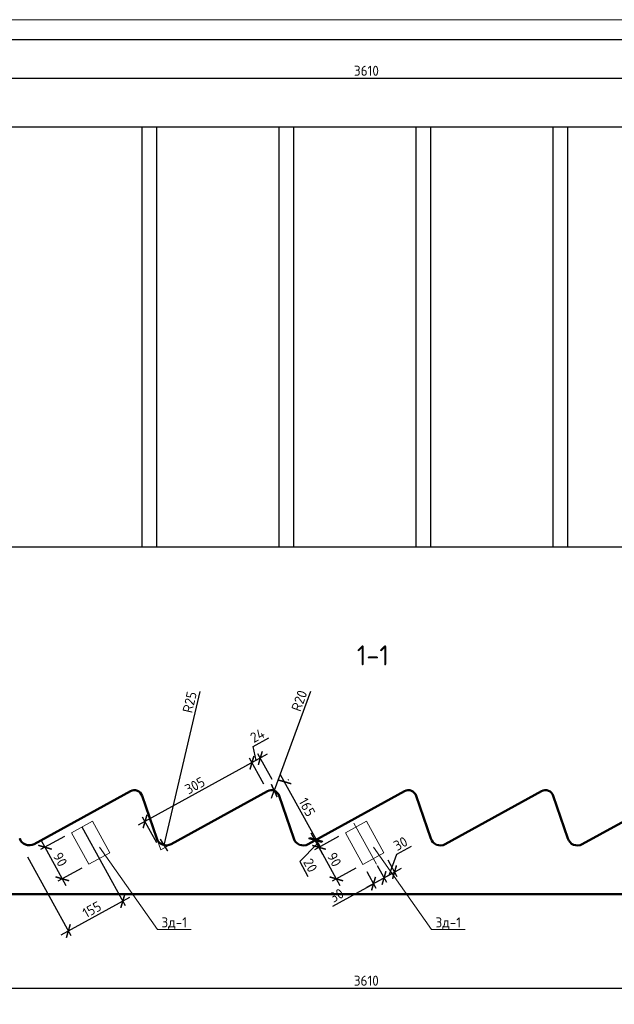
# Model space of a CAD drawing. Header units: millimetres. Extents: x 251864 to 617215, y -272865 to -46010.
# Tile 5 of 53: x 288052 to 302909, y -161052 to -136444. Entities that reach past the tile are written whole.
import ezdxf
from ezdxf import colors
from ezdxf.entities.mleader import LeaderData, LeaderLine
from ezdxf.enums import TextEntityAlignment as Align
from ezdxf.math import Vec2, Vec3

# ---------------------------------------------------------------- set-up
doc = ezdxf.new("R2010")
doc.units = ezdxf.units.MM
doc.layers.get('Defpoints').update_dxf_attribs({"color": 140})
for name, color, linetype, lineweight in [('Standard', 7, 'Continuous', 25), ('Размеры', 54, 'Continuous', 20), ('РАЗРЕЗЫ', 10, 'Continuous', 60), ('Символы 0.20', 1, 'Continuous', 20), ('Текст 5.00', 82, 'Continuous', 50), ('ТОНКИЕ', 7, 'Continuous', 9)]:
    doc.layers.add(name, color=color, linetype=linetype, lineweight=lineweight)
doc.layers.add('ТОЛСТЫЕ_ОСНОВНЫЕ', color=6, linetype='Continuous')
doc.styles.add('GOST-2.304_Type-B', font='GOST_Common.ttf')
doc.styles.add('ГОСТ', font='GOST_Common.ttf')
doc.dimstyles.new('СПДС', dxfattribs={"dimscale": 100, "dimtxt": 2.5, "dimasz": 2.5, "dimexe": 1.25, "dimexo": 2, "dimtad": 1, "dimdec": 0, "dimtxsty": 'ГОСТ', "dimblk": 'ARCHTICK', "dimcen": 2.5, "dimdle": 2, "dimadec": 0, "dimazin": 2, "dimtfac": 0.75, "dimtdec": 0, "dimtmove": 1, "dimatfit": 3, "dimfxl": 1, "dimtolj": 1, "dimarcsym": 1})

# ---------------------------------------------------------------- blocks, each defined once
blk = doc.blocks.new('НОВЫЙ')
at = {"layer": 'Standard', "color": 5, "linetype": 'Continuous', "lineweight": 50, "transparency": 33554687}
for p, q in [((378952.4, -473979.3), (382011.4, -472297.6)), ((380895.8, -472616.9), (381170.9, -472616.9)), ((380895.4, -472752), (380876.2, -472640.8)), ((380595.8, -472781.9), (380870.9, -472781.9)), ((380595.4, -472917), (380576.2, -472805.8)), ((380295.8, -472946.9), (380570.9, -472946.9)), ((380295.4, -473082), (380276.2, -472970.8)), ((379995.8, -473111.9), (380270.9, -473111.9)), ((379995.4, -473247), (379976.2, -473135.8)), ((379695.8, -473276.9), (379970.9, -473276.9))]:
    blk.add_line(p, q, dxfattribs=at)
for centre, radius, start, end in [((381170.9, -472591.9), 25, 270, 11.3099), ((380895.8, -472636.9), 20, 90, 191.3099), ((380870.9, -472756.9), 25, 270, 11.3099), ((380595.8, -472801.9), 20, 90, 191.3099), ((380570.9, -472921.9), 25, 270, 11.3099), ((380295.8, -472966.9), 20, 90, 191.3099), ((380270.9, -473086.9), 25, 270, 11.3099), ((379995.8, -473131.9), 20, 90, 191.3099), ((379970.9, -473251.9), 25, 270, 11.3099)]:
    blk.add_arc(centre, radius, start, end, dxfattribs=at)
blk = doc.blocks.new('*U668')
at = {"layer": 'ТОЛСТЫЕ_ОСНОВНЫЕ', "color": 6}
blk.add_lwpolyline([(20, 5), (589, 5), (589, 415), (20, 415)], close=True, dxfattribs=at)
at = {"layer": 'ТОНКИЕ'}
blk.add_lwpolyline([(0, 0), (594, 0), (594, 420), (0, 420)], close=True, dxfattribs=at)
blk = doc.blocks.new('_ArchTick')
at = {"color": 0, "linetype": 'ByBlock', "const_width": 0.15}
blk.add_lwpolyline([(-0.5, -0.5), (0.5, 0.5)], dxfattribs=at)
blk = doc.blocks.new('*D1100')
at = {"layer": 'Defpoints', "color": 0, "linetype": 'Continuous', "transparency": 16777216}
for p in [(294245, -155724), (291184, -156482), (291574, -157192)]:
    blk.add_point(p, dxfattribs=at)
at = {"layer": 'Размеры', "color": 0, "linetype": 'Continuous', "lineweight": -2, "transparency": 16777216}
for p, q in [((294030, -154917), (291009, -156578)), ((294149, -155548), (293795, -154904)), ((291478, -157016), (291124, -156372))]:
    blk.add_line(p, q, dxfattribs=at)
at = {"layer": 'Размеры', "color": 0, "linetype": 'Continuous', "lineweight": -2, "transparency": 16777216, "xscale": 250, "yscale": 250, "zscale": 250}
for p, rotation in [((293855, -155014), 28.79663397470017), ((291184, -156482), 208.7966339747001)]:
    blk.add_blockref('_ArchTick', p, dxfattribs=dict(at, rotation=rotation))
at = {"layer": 'Размеры', "color": 0, "linetype": 'Continuous', "lineweight": 0, "transparency": 16777216, "insert": (292429, -155583), "char_height": 250, "attachment_point": 5, "rotation": 28.7966, "style": 'ГОСТ'}
blk.add_mtext('\\A1;305', dxfattribs=at)
blk = doc.blocks.new('*D1101')
at = {"layer": 'Defpoints', "color": 0, "linetype": 'Continuous', "transparency": 16777216}
for p in [(294668, -155491), (294585, -155537), (295380, -156982)]:
    blk.add_point(p, dxfattribs=at)
at = {"layer": 'Размеры', "color": 0, "linetype": 'Continuous', "lineweight": -2, "transparency": 16777216}
for p, q in [((295559, -157112), (294572, -155316)), ((294761, -155440), (294778, -155431)), ((295555, -156886), (295572, -156877))]:
    blk.add_line(p, q, dxfattribs=at)
at = {"layer": 'Размеры', "color": 0, "linetype": 'Continuous', "lineweight": -2, "transparency": 16777216, "xscale": 250, "yscale": 250, "zscale": 250}
for p, rotation in [((294668, -155491), 118.7966339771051), ((295463, -156937), 298.7966339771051)]:
    blk.add_blockref('_ArchTick', p, dxfattribs=dict(at, rotation=rotation))
at = {"layer": 'Размеры', "color": 0, "linetype": 'Continuous', "lineweight": 0, "transparency": 16777216, "insert": (295230, -156124), "char_height": 250, "attachment_point": 5, "rotation": 298.7966, "style": 'ГОСТ'}
blk.add_mtext('\\A1;165', dxfattribs=at)
blk = doc.blocks.new('*D1102')
at = {"layer": 'Defpoints', "color": 0, "linetype": 'Continuous', "transparency": 16777216}
for p in [(294411, -155711), (294341, -155899)]:
    blk.add_point(p, dxfattribs=at)
at = {"layer": 'Размеры', "color": 0, "linetype": 'Continuous', "lineweight": -2, "transparency": 16777216}
for p in [(295321, -153238), (294341, -155899)]:
    blk.add_line(p, (294411, -155711), dxfattribs=at)
at = {"layer": 'Размеры', "color": 0, "linetype": 'Continuous', "lineweight": -2, "transparency": 16777216, "xscale": 250, "yscale": 250, "zscale": 250, "rotation": 249.7922093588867}
blk.add_blockref('_ArchTick', (294411, -155711), dxfattribs=at)
at = {"layer": 'Размеры', "color": 0, "linetype": 'Continuous', "lineweight": 0, "transparency": 16777216, "insert": (295037, -153466), "char_height": 250, "attachment_point": 5, "rotation": 69.7922, "style": 'ГОСТ'}
blk.add_mtext('\\A1;R20', dxfattribs=at)
blk = doc.blocks.new('*D1103')
at = {"layer": 'Defpoints', "color": 0, "linetype": 'Continuous', "transparency": 16777216}
for p in [(291714, -156830), (291657, -157073)]:
    blk.add_point(p, dxfattribs=at)
at = {"layer": 'Размеры', "color": 0, "linetype": 'Continuous', "lineweight": -2, "transparency": 16777216}
blk.add_line((292551, -153238), (291657, -157073), dxfattribs=at)
at = {"layer": 'Размеры', "color": 0, "linetype": 'Continuous', "lineweight": -2, "transparency": 16777216, "xscale": 250, "yscale": 250, "zscale": 250, "rotation": 256.8753138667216}
blk.add_blockref('_ArchTick', (291657, -157073), dxfattribs=at)
at = {"layer": 'Размеры', "color": 0, "linetype": 'Continuous', "lineweight": 0, "transparency": 16777216, "insert": (292298, -153500), "char_height": 250, "attachment_point": 5, "rotation": 76.8753, "style": 'ГОСТ'}
blk.add_mtext('\\A1;R25', dxfattribs=at)
blk = doc.blocks.new('*D1104')
at = {"layer": 'Defpoints', "color": 0, "linetype": 'Continuous', "transparency": 16777216}
for p in [(293855, -155014), (294245, -155724), (294453, -155609)]:
    blk.add_point(p, dxfattribs=at)
at = {"layer": 'Размеры', "color": 0, "linetype": 'Continuous', "lineweight": -2, "transparency": 16777216}
for p, q in [((293884, -154606), (294278, -154389)), ((293959, -154956), (293884, -154606)), ((294238, -154803), (293680, -155110)), ((294149, -155548), (293795, -154904)), ((294357, -155434), (294003, -154790))]:
    blk.add_line(p, q, dxfattribs=at)
at = {"layer": 'Размеры', "color": 0, "linetype": 'Continuous', "lineweight": -2, "transparency": 16777216, "xscale": 250, "yscale": 250, "zscale": 250}
for p, rotation in [((294063, -154899), 28.79663397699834), ((293855, -155014), 208.7966339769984)]:
    blk.add_blockref('_ArchTick', p, dxfattribs=dict(at, rotation=rotation))
at = {"layer": 'Размеры', "color": 0, "linetype": 'Continuous', "lineweight": 0, "transparency": 16777216, "insert": (293991, -154333), "char_height": 250, "attachment_point": 5, "rotation": 28.7966, "style": 'ГОСТ'}
blk.add_mtext('\\A1;24', dxfattribs=at)
blk = doc.blocks.new('*D1105')
at = {"layer": 'Defpoints', "color": 0, "linetype": 'Continuous', "transparency": 16777216}
for p in [(296888, -157410), (296626, -157554), (296892, -158038)]:
    blk.add_point(p, dxfattribs=at)
at = {"layer": 'Размеры', "color": 0, "linetype": 'Continuous', "lineweight": -2, "transparency": 16777216}
for p, q in [((296722, -157729), (296952, -158148)), ((296985, -157585), (297215, -158003)), ((297330, -157797), (296716, -158135)), ((295875, -158597), (296892, -158038))]:
    blk.add_line(p, q, dxfattribs=at)
at = {"layer": 'Размеры', "color": 0, "linetype": 'Continuous', "lineweight": -2, "transparency": 16777216, "xscale": 250, "yscale": 250, "zscale": 250}
for p, rotation in [((297155, -157894), 28.79663397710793), ((296892, -158038), 208.796633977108)]:
    blk.add_blockref('_ArchTick', p, dxfattribs=dict(at, rotation=rotation))
at = {"layer": 'Размеры', "color": 0, "linetype": 'Continuous', "lineweight": 0, "transparency": 16777216, "insert": (295971, -158330), "char_height": 250, "attachment_point": 5, "rotation": 28.7966, "style": 'ГОСТ'}
blk.add_mtext('\\A1;30', dxfattribs=at)
blk = doc.blocks.new('*D1106')
at = {"layer": 'Defpoints', "color": 0, "linetype": 'Continuous', "transparency": 16777216}
for p in [(296888, -157410), (297151, -157265), (297417, -157749)]:
    blk.add_point(p, dxfattribs=at)
at = {"layer": 'Размеры', "color": 0, "linetype": 'Continuous', "lineweight": -2, "transparency": 16777216}
for p, q in [((297472, -157303), (297845, -157098)), ((297248, -157440), (297478, -157859)), ((297286, -157821), (297472, -157303)), ((296979, -157990), (297593, -157653)), ((296985, -157585), (297215, -158003))]:
    blk.add_line(p, q, dxfattribs=at)
at = {"layer": 'Размеры', "color": 0, "linetype": 'Continuous', "lineweight": -2, "transparency": 16777216, "xscale": 250, "yscale": 250, "zscale": 250}
for p, rotation in [((297155, -157894), 208.7966339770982), ((297417, -157749), 28.79663397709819)]:
    blk.add_blockref('_ArchTick', p, dxfattribs=dict(at, rotation=rotation))
at = {"layer": 'Размеры', "color": 0, "linetype": 'Continuous', "lineweight": 0, "transparency": 16777216, "insert": (297568, -157036), "char_height": 250, "attachment_point": 5, "rotation": 28.7966, "style": 'ГОСТ'}
blk.add_mtext('\\A1;30', dxfattribs=at)
blk = doc.blocks.new('*D1107')
at = {"layer": 'Defpoints', "color": 0, "linetype": 'Continuous', "transparency": 16777216}
for p in [(296192, -156765), (295531, -157129), (296626, -157554)]:
    blk.add_point(p, dxfattribs=at)
at = {"layer": 'Размеры', "color": 0, "linetype": 'Continuous', "lineweight": -2, "transparency": 16777216}
for p, q in [((296017, -156862), (295421, -157189)), ((296061, -158093), (295435, -156953)), ((296450, -157650), (295855, -157978))]:
    blk.add_line(p, q, dxfattribs=at)
at = {"layer": 'Размеры', "color": 0, "linetype": 'Continuous', "lineweight": -2, "transparency": 16777216, "xscale": 250, "yscale": 250, "zscale": 250}
for p, rotation in [((295531, -157129), 118.7966339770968), ((295964, -157917), 298.7966339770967)]:
    blk.add_blockref('_ArchTick', p, dxfattribs=dict(at, rotation=rotation))
at = {"layer": 'Размеры', "color": 0, "linetype": 'Continuous', "lineweight": 0, "transparency": 16777216, "insert": (295912, -157433), "char_height": 250, "attachment_point": 5, "rotation": 298.7966, "style": 'ГОСТ'}
blk.add_mtext('\\A1;90', dxfattribs=at)
blk = doc.blocks.new('*D1108')
at = {"layer": 'Defpoints', "color": 0, "linetype": 'Continuous', "transparency": 16777216}
for p in [(296095, -156590), (295434, -156953), (296192, -156765)]:
    blk.add_point(p, dxfattribs=at)
at = {"layer": 'Размеры', "color": 0, "linetype": 'Continuous', "lineweight": -2, "transparency": 16777216}
for p, q in [((295920, -156686), (295325, -157013)), ((295627, -157304), (295338, -156778)), ((296017, -156862), (295421, -157189)), ((295483, -157041), (295048, -157483)), ((295048, -157483), (295253, -157855))]:
    blk.add_line(p, q, dxfattribs=at)
at = {"layer": 'Размеры', "color": 0, "linetype": 'Continuous', "lineweight": -2, "transparency": 16777216, "xscale": 250, "yscale": 250, "zscale": 250}
for p, rotation in [((295434, -156953), 118.7966339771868), ((295531, -157129), 298.7966339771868)]:
    blk.add_blockref('_ArchTick', p, dxfattribs=dict(at, rotation=rotation))
at = {"layer": 'Размеры', "color": 0, "linetype": 'Continuous', "lineweight": 0, "transparency": 16777216, "insert": (295315, -157579), "char_height": 250, "attachment_point": 5, "rotation": 298.7966, "style": 'ГОСТ'}
blk.add_mtext('\\A1;20', dxfattribs=at)
blk = doc.blocks.new('*D1109')
at = {"layer": 'Defpoints', "color": 0, "linetype": 'Continuous', "transparency": 16777216}
for p in [(278659, -156758), (314764, -157744), (314764, -160649)]:
    blk.add_point(p, dxfattribs=at)
at = {"layer": 'Размеры', "color": 0, "linetype": 'Continuous', "lineweight": -2, "transparency": 16777216}
for p, q in [((278659, -156958), (278659, -160774)), ((314764, -157944), (314764, -160774)), ((278459, -160649), (314964, -160649))]:
    blk.add_line(p, q, dxfattribs=at)
at = {"layer": 'Размеры', "color": 0, "linetype": 'Continuous', "lineweight": -2, "transparency": 16777216, "xscale": 250, "yscale": 250, "zscale": 250, "rotation": 180}
blk.add_blockref('_ArchTick', (278659, -160649), dxfattribs=at)
at = {"layer": 'Размеры', "color": 0, "linetype": 'Continuous', "lineweight": -2, "transparency": 16777216, "xscale": 250, "yscale": 250, "zscale": 250}
blk.add_blockref('_ArchTick', (314764, -160649), dxfattribs=at)
at = {"layer": 'Размеры', "color": 0, "linetype": 'Continuous', "lineweight": 0, "transparency": 16777216, "insert": (296712, -160462), "char_height": 250, "attachment_point": 5, "style": 'ГОСТ'}
blk.add_mtext('\\A1;3610', dxfattribs=at)
blk = doc.blocks.new('*D1111')
at = {"layer": 'Defpoints', "color": 0, "linetype": 'Continuous', "transparency": 16777216}
for p in [(314767, -137907), (278664, -139123), (314767, -139123)]:
    blk.add_point(p, dxfattribs=at)
at = {"layer": 'Размеры', "color": 0, "linetype": 'Continuous', "lineweight": -2, "transparency": 16777216}
for p, q in [((278664, -138923), (278664, -137782)), ((314767, -138923), (314767, -137782)), ((278464, -137907), (314967, -137907))]:
    blk.add_line(p, q, dxfattribs=at)
at = {"layer": 'Размеры', "color": 0, "linetype": 'Continuous', "lineweight": -2, "transparency": 16777216, "xscale": 250, "yscale": 250, "zscale": 250, "rotation": 180}
blk.add_blockref('_ArchTick', (278664, -137907), dxfattribs=at)
at = {"layer": 'Размеры', "color": 0, "linetype": 'Continuous', "lineweight": -2, "transparency": 16777216, "xscale": 250, "yscale": 250, "zscale": 250}
blk.add_blockref('_ArchTick', (314767, -137907), dxfattribs=at)
at = {"layer": 'Размеры', "color": 0, "linetype": 'Continuous', "lineweight": 0, "transparency": 16777216, "insert": (296715, -137720), "char_height": 250, "attachment_point": 5, "style": 'ГОСТ'}
blk.add_mtext('\\A1;3610', dxfattribs=at)
blk = doc.blocks.new('_None')
blk = doc.blocks.new('*D1121')
at = {"layer": 'Defpoints', "color": 0, "linetype": 'Continuous', "transparency": 16777216}
for p in [(289344, -156764), (288683, -157127), (289778, -157552)]:
    blk.add_point(p, dxfattribs=at)
at = {"layer": 'Размеры', "color": 0, "linetype": 'Continuous', "lineweight": -2, "transparency": 16777216}
for p, q in [((289169, -156860), (288574, -157187)), ((289213, -158091), (288587, -156952)), ((289603, -157649), (289007, -157976))]:
    blk.add_line(p, q, dxfattribs=at)
at = {"layer": 'Размеры', "color": 0, "linetype": 'Continuous', "lineweight": -2, "transparency": 16777216, "xscale": 250, "yscale": 250, "zscale": 250}
for p, rotation in [((288683, -157127), 118.7966339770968), ((289117, -157916), 298.7966339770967)]:
    blk.add_blockref('_ArchTick', p, dxfattribs=dict(at, rotation=rotation))
at = {"layer": 'Размеры', "color": 0, "linetype": 'Continuous', "lineweight": 0, "transparency": 16777216, "insert": (289064, -157431), "char_height": 250, "attachment_point": 5, "rotation": 298.7966, "style": 'ГОСТ'}
blk.add_mtext('\\A1;90', dxfattribs=at)
blk = doc.blocks.new('*D1122')
at = {"layer": 'Defpoints', "color": 0, "linetype": 'Continuous', "transparency": 16777216}
for p in [(289511, -156444), (288150, -157191), (290627, -158474)]:
    blk.add_point(p, dxfattribs=at)
at = {"layer": 'Размеры', "color": 0, "linetype": 'Continuous', "lineweight": -2, "transparency": 16777216}
for p, q in [((289607, -156619), (290687, -158584)), ((288247, -157367), (289327, -159331)), ((289091, -159318), (290802, -158378))]:
    blk.add_line(p, q, dxfattribs=at)
at = {"layer": 'Размеры', "color": 0, "linetype": 'Continuous', "lineweight": -2, "transparency": 16777216, "xscale": 250, "yscale": 250, "zscale": 250}
for p, rotation in [((290627, -158474), 28.79663397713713), ((289266, -159222), 208.7966339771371)]:
    blk.add_blockref('_ArchTick', p, dxfattribs=dict(at, rotation=rotation))
at = {"layer": 'Размеры', "color": 0, "linetype": 'Continuous', "lineweight": 0, "transparency": 16777216, "insert": (289856, -158684), "char_height": 250, "attachment_point": 5, "rotation": 28.7966, "style": 'ГОСТ'}
blk.add_mtext('\\A1;155', dxfattribs=at)

msp = doc.modelspace()

# ---------------------------------------------------------------- linework, layer by layer
at = {"layer": 'Размеры', "lineweight": 30}
for p, q in [((291108.4, -149619.9), (291108.4, -139119.9)), ((291475.3, -149619.9), (291475.3, -139119.9)), ((294532.2, -149620.8), (294532.2, -139120.8)), ((294899.2, -149620.8), (294899.2, -139120.8)), ((297956, -149621.3), (297956, -139121.3)), ((298322.9, -149621.3), (298322.9, -139121.3)), ((301379.8, -149622), (301379.8, -139122)), ((301746.7, -149622), (301746.7, -139122)), ((290821.3, -155722.7), (288410.4, -157047.9))]:
    msp.add_line(p, q, dxfattribs=at)
at = {"layer": 'Размеры', "color": 3, "linetype": 'Continuous', "lineweight": 0}
for p, q in [((294245.1, -155723.5), (291834.2, -157048.7)), ((297668.9, -155724.4), (295258, -157049.6)), ((301092.7, -155725.2), (298681.8, -157050.4)), ((304516.5, -155726.1), (302105.7, -157051.3)), ((291475.3, -156904.8), (291108.4, -155837.8)), ((294899.2, -156905.6), (294532.2, -155838.7)), ((298323, -156906.4), (297956, -155839.5)), ((301746.8, -156907.3), (301379.8, -155840.4)), ((291574.1, -157191.7), (291315.2, -156439.1)), ((292227.6, -156832.5), (291574.1, -157191.7)), ((308336.8, -158298.7), (279506.7, -158298.7))]:
    msp.add_line(p, q, dxfattribs=at)
at = {"layer": 'Размеры', "lineweight": 30}
msp.add_lwpolyline([(314767.1, -149623.3), (278663.7, -149623.3), (278663.7, -139123.3), (314767.1, -139123.3)], close=True, dxfattribs=at)
at = {"layer": 'Размеры', "color": 3, "linetype": 'Continuous', "lineweight": 0}
for points in [[(289870.2, -156474.6), (290303.7, -157263.3), (289777.9, -157552.3), (289344.4, -156763.6)], [(296717.8, -156476.3), (297151.3, -157265), (296625.5, -157554), (296192, -156765.3)]]:
    msp.add_lwpolyline(points, close=True, dxfattribs=at)
msp.add_lwpolyline([(296400.9, -156522.6), (296966.2, -157551.1)], dxfattribs=at)
for centre, radius, start, end in [((290917.6, -155897.9), 200, 17.4867, 118.79663), ((294341.4, -155898.8), 200, 17.4867, 118.79663), ((297765.2, -155899.6), 200, 17.4867, 118.79663), ((301189.1, -155900.5), 200, 17.4867, 118.79663), ((288290, -156828.8), 250, 197.4867, 298.79663), ((291713.8, -156829.6), 250, 197.4867, 298.79663), ((295137.6, -156830.5), 250, 197.4867, 298.79663), ((298561.4, -156831.3), 250, 197.4867, 298.79663), ((301985.2, -156832.2), 250, 197.4867, 298.79663)]:
    msp.add_arc(centre, radius, start, end, dxfattribs=at)

# ---------------------------------------------------------------- block references
at = {"xscale": 100, "yscale": 100, "zscale": 100}
msp.add_blockref('*U668', (275271.1, -178444.2), dxfattribs=at)
at = {"layer": 'РАЗРЕЗЫ', "color": 2, "lineweight": -2, "xscale": -10, "yscale": 10, "zscale": 10, "rotation": 28.7994116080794}
msp.add_blockref('НОВЫЙ', (1351848.6, 5820818.9), dxfattribs=at)

# ---------------------------------------------------------------- texts
at = {"layer": 'Текст 5.00', "style": 'GOST-2.304_Type-B'}
msp.add_text('1-1', height=500, dxfattribs=at).set_placement((296876.1, -152331.5), align=Align.MIDDLE_CENTER)
msp.add_text('1-1', height=500, dxfattribs=at).set_placement((296876.1, -152331.5), align=Align.MIDDLE_CENTER)

# ---------------------------------------------------------------- dimensions: what is measured, and where the dimension line sits
at = {"layer": 'Размеры', "color": 3, "linetype": 'Continuous', "lineweight": 0}
for base, p1, p2, picture, middle in [((314767.1, -137907.5), (278663.7, -139123.3), (314767.1, -139123.3), '*D1111', (296715.4, -137720)), ((314764.1, -160649.1), (278659.4, -156758), (314764.1, -157744.2), '*D1109', (296711.7, -160461.6))]:
    dim = msp.add_linear_dim(base=base, p1=p1, p2=p2, dimstyle='СПДС', override={"dimlfac": 0.1}, dxfattribs=at)
    dim.commit()
    dim.dimension.update_dxf_attribs({"geometry": picture, "text_midpoint": middle})
for center, mpoint, picture, middle in [((291713.8, -156829.6), (291657, -157073.1), '*D1103', (292480.2, -153542.8)), ((294341.4, -155898.8), (294410.5, -155711.1), '*D1102', (295212.9, -153531.2))]:
    dim = msp.add_radius_dim(center=center, mpoint=mpoint, dimstyle='СПДС', override={"dimlfac": 0.1}, dxfattribs=at)
    dim.commit()
    dim.dimension.update_dxf_attribs({"geometry": picture, "text_midpoint": middle, "dimtype": 164})
for p1, p2, distance, picture, middle in [((294453.2, -155609.1), (294245.1, -155723.5), -810, '*D1104', (293848.2, -154411.1)), ((295380.1, -156982.5), (294585.3, -155536.5), -94.3, '*D1101', (295229.7, -156123.7)), ((288150.3, -157191.3), (289510.7, -156443.5), -2317.2, '*D1122', (289856.4, -158683.7)), ((296192, -156765.3), (296095.5, -156589.7), 754.3, '*D1108', (295242.6, -157447.5)), ((289777.9, -157552.3), (289344.4, -156763.6), 754.3, '*D1121', (289064.4, -157431)), ((296625.5, -157554), (296192, -156765.3), 754.3, '*D1107', (295912, -157432.7))]:
    dim = msp.add_aligned_dim(p1=p1, p2=p2, distance=distance, dimstyle='СПДС', override={"dimlfac": 0.1}, dxfattribs=at)
    dim.commit()
    dim.dimension.update_dxf_attribs({"geometry": picture, "text_midpoint": middle})
dim = msp.add_linear_dim(base=(291183.9, -156481.9), p1=(294245.1, -155723.5), p2=(291574.1, -157191.7), angle=28.79663, dimstyle='СПДС', override={"dimlfac": 0.1}, dxfattribs=at)
dim.commit()
dim.dimension.update_dxf_attribs({"geometry": '*D1100', "text_midpoint": (292429.1, -155583.4)})
for base, p2, angle, picture, middle in [((297417.5, -157749.2), (297151.3, -157265), 28.79663, '*D1106', (297527.1, -157273)), ((296891.7, -158038.2), (296625.5, -157554), 208.79663, '*D1105', (296166.2, -158685.4))]:
    dim = msp.add_linear_dim(base=base, p1=(296888.4, -157409.5), p2=p2, angle=angle, dimstyle='СПДС', override={"dimlfac": 0.1}, dxfattribs=at)
    dim.commit()
    dim.dimension.update_dxf_attribs({"geometry": picture, "text_midpoint": middle, "dimtype": 161})

# ---------------------------------------------------------------- leaders
at = {"layer": 'Символы 0.20'}
ml = msp.add_multileader_mtext('Standard', dxfattribs=at)
ml.set_content('Зд-1', color=256, style='GOST-2.304_Type-B')
ml.set_leader_properties(color=256, linetype='ByLayer', lineweight=-1)
ml.set_arrow_properties(name='NONE')
ml.build(insert=Vec2(0, 0))
ml.multileader.update_dxf_attribs({"text_left_attachment_type": 6, "text_right_attachment_type": 6, "dogleg_length": 1, "arrow_head_size": 18, "scale": 20})
ctx = ml.context
ctx.base_point, ctx.scale, ctx.char_height, ctx.arrow_head_size, ctx.landing_gap_size, ctx.plane_origin = Vec3(291597.3, -159178.6), 20, 250, 18, 9, Vec3(287115.7, -162932)
ctx.left_attachment, ctx.right_attachment, ctx.text_align_type = 6, 6, 1
notes = []
notes.append((ctx, [(0, (1, 1, 0), (291497.3, -159178.6), (1, 0), 100, [(0, [(290042.3, -157123.2)], 0, [])])]))
ctx.mtext.insert, ctx.mtext.alignment, ctx.mtext.flow_direction = Vec3(291912.6, -158878.6), 2, 5
ml = msp.add_multileader_mtext('Standard', dxfattribs=at)
ml.set_content('Зд-1', color=256, style='GOST-2.304_Type-B')
ml.set_leader_properties(color=256, linetype='ByLayer', lineweight=-1)
ml.set_arrow_properties(name='NONE')
ml.build(insert=Vec2(0, 0))
ml.multileader.update_dxf_attribs({"text_left_attachment_type": 6, "text_right_attachment_type": 6, "dogleg_length": 1, "arrow_head_size": 18, "scale": 20})
ctx = ml.context
ctx.base_point, ctx.scale, ctx.char_height, ctx.arrow_head_size, ctx.landing_gap_size, ctx.plane_origin = Vec3(298444.9, -159180.3), 20, 250, 18, 9, Vec3(293963.3, -162933.7)
ctx.left_attachment, ctx.right_attachment, ctx.text_align_type = 6, 6, 1
notes.append((ctx, [(0, (1, 1, 0), (298344.9, -159180.3), (1, 0), 100, [(0, [(296890, -157124.9)], 0, [])])]))
ctx.mtext.insert, ctx.mtext.alignment, ctx.mtext.flow_direction = Vec3(298760.2, -158880.3), 2, 5
for ctx, leaders in notes:
    for number, flags, end, landing, length, lines in leaders:
        leader = LeaderData()
        leader.index, (leader.has_last_leader_line, leader.has_dogleg_vector, leader.attachment_direction) = number, flags
        leader.last_leader_point, leader.dogleg_vector, leader.dogleg_length = Vec3(end), Vec3(landing), length
        for number, points, colour, breaks in lines:
            line = LeaderLine()
            line.index, line.vertices, line.color, line.breaks = number, Vec3.list(points), colors.encode_raw_color(colour), breaks
            leader.lines.append(line)
        ctx.leaders.append(leader)

doc.saveas('drawing.dxf')
